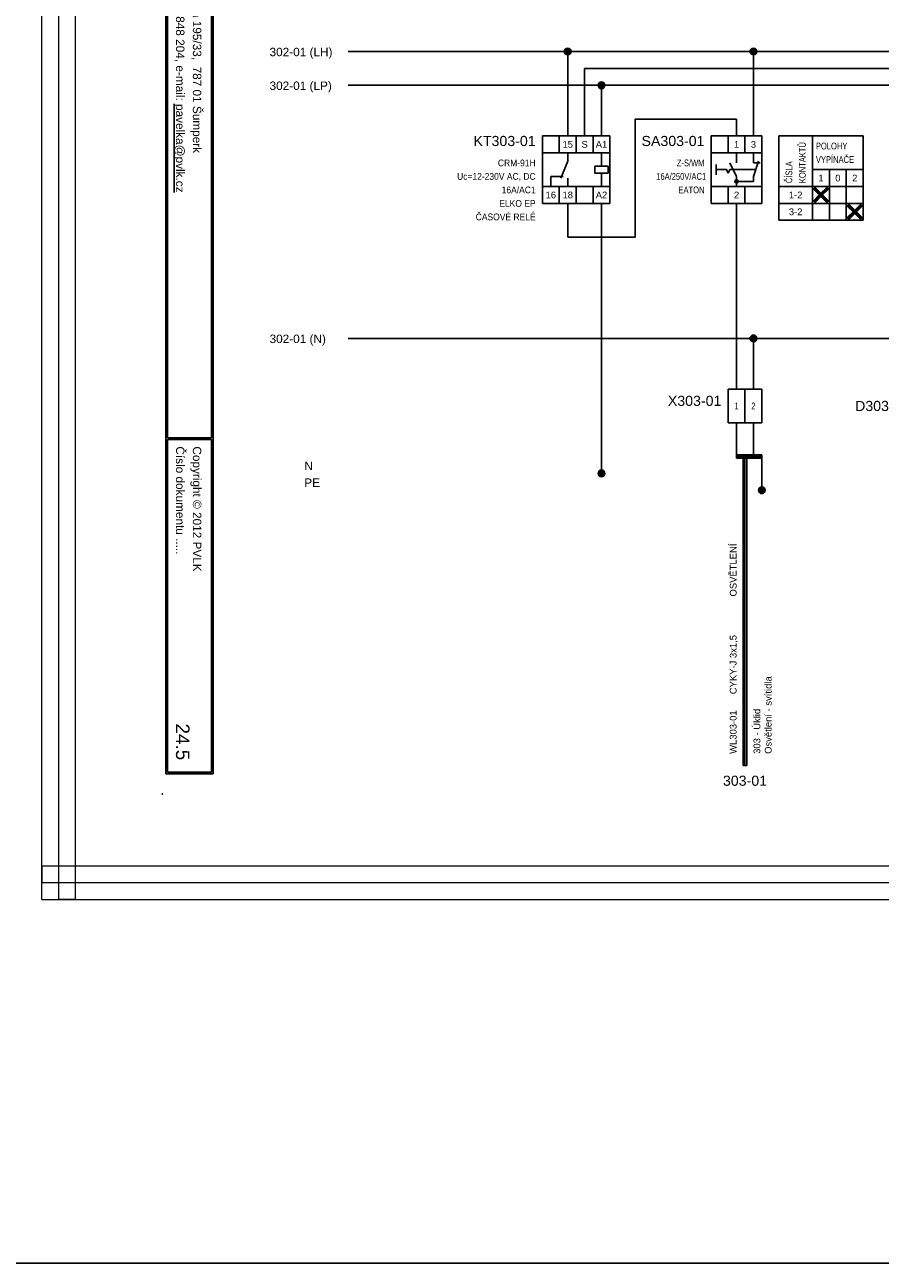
# Model space of a CAD drawing. Extents: x -3642 to 3381, y 3251 to 3904.
# Tile 14 of 41: x -1417 to -1164, y 3251 to 3618. Entities that reach past the tile are written whole.
import ezdxf
from ezdxf.enums import TextEntityAlignment as Align

# ---------------------------------------------------------------- set-up
doc = ezdxf.new("R2010")
doc.units = 0
doc.header["$MEASUREMENT"] = 0
for name, color, linetype in [('1-KRESBA', 7, 'Continuous'), ('__Bílá', 7, 'Continuous'), ('__Rudá 010', 10, 'Continuous'), ('__Svmodrá', 4, 'Continuous'), ('__Vínová 220', 220, 'Continuous'), ('__Zelená', 3, 'Continuous'), ('__Černá 250', 7, 'Continuous')]:
    doc.layers.add(name, color=color, linetype=linetype)
doc.styles.add('Arial', font='arial.ttf')
doc.styles.add('GENERATED_STYLE_1', font='arial.ttf')

# ---------------------------------------------------------------- blocks, each defined once
blk = doc.blocks.new('BLK_Razítko_malé_pro_rozváděče')
at = {"layer": '__Bílá'}
for p, q in [((15, -1), (15, -20)), ((15, -1), (294, -1)), ((15.5, -1.5), (15.5, -19.5)), ((15.5, -1.5), (184.5, -1.5)), ((184.5, -1.5), (184.5, -19.5)), ((185, -1.5), (185, -19.5)), ((185, -1.5), (293.5, -1.5)), ((293.5, -19.5), (293.5, -1.5)), ((294, -20), (294, -1)), ((15, -20), (294, -20)), ((15.5, -19.5), (184.5, -19.5)), ((185, -19.5), (293.5, -19.5)), ((15, -405), (15, -419)), ((15, -405), (294, -405)), ((15.5, -405.5), (15.5, -418.5)), ((15.5, -405.5), (194.5, -405.5)), ((194.5, -405.5), (194.5, -418.5)), ((195, -405.5), (195, -418.5)), ((195, -405.5), (293.5, -405.5)), ((293.5, -405.5), (293.5, -418.5)), ((294, -405), (294, -419)), ((15, -419), (294, -419)), ((15.5, -418.5), (194.5, -418.5)), ((195, -418.5), (293.5, -418.5))]:
    blk.add_line(p, q, dxfattribs=at)
for p in [(0, 0), (300, 0), (0, -420), (300, -420)]:
    blk.add_point(p, dxfattribs=at)
at = {"layer": '__Bílá', "style": 'Arial'}
for s, height, p in [('-', 3, (38, -7)), ('Dokument', 2.5, (187, -7)), ('-', 3, (210.5, -7)), ('SO/PS', 2.5, (17.5, -12)), ('-', 3, (38, -12)), ('Vypracoval', 2.5, (187, -12)), ('-', 3, (210.5, -12)), ('Investor', 2.5, (17.5, -17)), ('Datum', 2.5, (187, -17)), ('-', 3, (38, -17)), ('-', 3, (210.5, -17)), ('PVLK PROJECT s.r.o. , Langrova 195/33,  787 01 Šumperk', 2.5, (17.5, -411)), ('Copyright © 2012 PVLK', 2.5, (197, -411)), ('Telefon: 773 836 685, mobil: 777 848 204, e-mail: %%Upavelka@pvlk.cz', 2.5, (17.5, -416)), ('Číslo dokumentu .....', 2.5, (197, -416))]:
    blk.add_text(s, height=height, dxfattribs=at).set_placement(p)
at = {"layer": '__Vínová 220', "char_height": 2.5, "attachment_point": 7, "style": 'Arial'}
for s, insert in [('715 0908', (17.5, -7)), ('Rozšíření výrobního areálu firmy PLASTKON PRODUCT, S.R.O.', (42.5, -7.75)), ('R3 – Hlavní rozváděč 3NP', (215, -7.75)), ('SO 02 - Novostavba skladovací haly s administrativní budovou', (42.5, -12.75)), ('Miroslav Pavelka', (215, -12.75)), ('Plastkon product, s.r.o., Hlavní 147, Mikulovice 790 84', (42.5, -17.75)), ('06/2016', (215, -17.75))]:
    blk.add_mtext(s, dxfattribs=dict(at, insert=insert))
at = {"layer": '__Vínová 220', "style": 'Arial'}
blk.add_attdef('ČÍSLO', text='', height=4, dxfattribs=at).set_placement((290, -416), align=Align.RIGHT)
blk = doc.blocks.new('CRM-91H')
for p, q in [((-4.26, 10.79), (-4.26, -9.21)), ((-4.26, 10.79), (15.74, 10.79)), ((0.74, 5.79), (0.74, 10.79)), ((5.74, 10.79), (5.74, 5.79)), ((10.74, 5.79), (10.74, 10.79)), ((15.74, 10.79), (15.74, -9.21)), ((15.74, 5.79), (-4.26, 5.79)), ((3.24, 3.29), (3.24, 5.79)), ((13.24, 1.79), (13.24, 5.79)), ((1.24, -1.71), (3.24, 3.29)), ((11.24, -0.21), (11.24, 1.79)), ((11.24, 1.79), (15.24, 1.79)), ((15.24, 1.79), (15.24, -0.21)), ((-1.76, -1.21), (-1.76, -4.21)), ((-1.76, -1.21), (1.92, -1.21)), ((3.24, -1.71), (3.24, -4.21)), ((15.24, -0.21), (11.24, -0.21)), ((13.24, -4.21), (13.24, -0.21)), ((15.74, -4.21), (-4.26, -4.21)), ((0.74, -4.21), (0.74, -9.21)), ((5.74, -4.21), (5.74, -9.21)), ((10.74, -4.21), (10.74, -9.21)), ((15.74, -9.21), (-4.26, -9.21))]:
    blk.add_line(p, q)
at = {"style": 'Arial'}
for s, p in [('15', (3.24, 7.29)), ('S', (8.24, 7.29)), ('A1', (13.24, 7.29)), ('16', (-1.76, -7.71)), ('18', (3.24, -7.71)), ('A2', (13.24, -7.71))]:
    blk.add_text(s, height=2, dxfattribs=at).set_placement(p, align=Align.CENTER)
blk.add_attdef('POPIS', text='', height=3, dxfattribs=at).set_placement((-6.26, 7.79), align=Align.RIGHT)
at = {"style": 'Arial', "width": 0.9}
for tag, p in [('TYP', (-6.26, 1.79)), ('CÍVKA', (-6.26, -2.21)), ('PROUD', (-6.26, -6.21)), ('DOPLŇ1', (-6.26, -10.21)), ('DOPLŇ2', (-6.26, -14.21))]:
    blk.add_attdef(tag, text='', height=2, dxfattribs=at).set_placement(p, align=Align.RIGHT)
blk = doc.blocks.new('V0085A01')
h = blk.add_hatch(color=256)
edge = h.paths.add_edge_path()
edge.add_arc((0, 0), 1, 0, 360)
blk.add_circle((0, 0), 1)
blk = doc.blocks.new('V0109A02')
for p, q in [((0, 0), (0, 10)), ((5, 10), (0, 10)), ((5, 0), (5, 10)), ((10, 10), (5, 10)), ((10, 0), (10, 10)), ((5, 0), (0, 0)), ((10, 0), (5, 0))]:
    blk.add_line(p, q)
at = {"style": 'Arial'}
blk.add_attdef('POPIS', text='', height=3, dxfattribs=at).set_placement((-2, 5), align=Align.RIGHT)
at = {"style": 'Arial', "width": 0.8}
for tag, p in [('S1', (2.5, 5)), ('S2', (7.5, 5))]:
    blk.add_attdef(tag, text='', height=2, dxfattribs=at).set_placement(p, align=Align.MIDDLE)
blk = doc.blocks.new('L0001A01')
h = blk.add_hatch(color=256)
edge = h.paths.add_edge_path()
edge.add_arc((0, 0), 1, 0, 360)
blk.add_circle((0, 0), 1)
blk = doc.blocks.new('V0109A03')
for p, q in [((5, 10), (0, 10)), ((0, 0), (0, 10)), ((10, 10), (5, 10)), ((5, 0), (5, 10)), ((15, 10), (10, 10)), ((10, 0), (10, 10)), ((15, 0), (15, 10)), ((5, 0), (0, 0)), ((10, 0), (5, 0)), ((15, 0), (10, 0))]:
    blk.add_line(p, q)
at = {"style": 'Arial'}
blk.add_attdef('POPIS', text='', height=3, dxfattribs=at).set_placement((-2, 5), align=Align.RIGHT)
at = {"style": 'Arial', "width": 0.8}
for tag, p in [('S1', (2.5, 5)), ('S2', (7.5, 5)), ('S3', (12.5, 5))]:
    blk.add_attdef(tag, text='', height=2, dxfattribs=at).set_placement(p, align=Align.MIDDLE)
blk = doc.blocks.new('feva2774')
h = blk.add_hatch(color=256)
h.paths.add_polyline_path([(5, -3), (5, -3.5), (5.5, -3.5, 0.414214)])
h.paths.add_polyline_path([(5, -3.5), (5, -4, 0.414214), (5.5, -3.5)])
h.paths.add_polyline_path([(5, -4), (5, -3, 0.414214), (4.5, -3.5, 0.414214)])
for points in [[(30, -7), (28.5, -5.5), (28, -5.5), (28, -6), (29.5, -7.5), (28, -9), (28, -9.5), (28.5, -9.5), (30, -8), (31.5, -9.5), (32, -9.5), (32, -9), (30.5, -7.5), (32, -6), (32, -5.5), (31.5, -5.5)], [(40, -12), (38.5, -10.5), (38, -10.5), (38, -11), (39.5, -12.5), (38, -14), (38, -14.5), (38.5, -14.5), (40, -13), (41.5, -14.5), (42, -14.5), (42, -14), (40.5, -12.5), (42, -11), (42, -10.5), (41.5, -10.5)]]:
    blk.add_hatch(color=256).paths.add_polyline_path(points)
for p, q in [((-2.5, 10), (-2.5, -10)), ((-2.5, 10), (12.5, 10)), ((2.5, 10), (2.5, 5)), ((7.5, 10), (7.5, 5)), ((12.5, 10), (12.5, -10)), ((17.5, 10), (17.5, -15)), ((17.5, 10), (42.5, 10)), ((27.5, 10), (27.5, -15)), ((42.5, 10), (42.5, -15)), ((12.5, 5), (-2.5, 5)), ((5, 2), (5, 5)), ((10, 2), (10, 5)), ((-1, 1.5), (-1, -1.5)), ((2, 0), (-1, 0)), ((2, 0), (2.5, -1)), ((2.5, -1), (3, 0)), ((5, -2), (3, 2)), ((10.67, 0), (3, 0)), ((10, -2), (11.5, 2.5)), ((12, 2), (10, 2)), ((42.5, 0), (27.5, 0)), ((32.5, 0), (32.5, -15)), ((37.5, 0), (37.5, -15)), ((5, -2), (5, -5)), ((5, -3.5), (10, -3.5)), ((10, -2), (10, -3.5)), ((12.5, -5), (-2.5, -5)), ((2.5, -5), (2.5, -10)), ((7.5, -5), (7.5, -10)), ((42.5, -5), (17.5, -5)), ((28, -6), (28, -5.5)), ((28, -5.5), (28.5, -5.5)), ((29.5, -7.5), (28, -6)), ((28.5, -5.5), (30, -7)), ((31.5, -5.5), (30, -7)), ((30.5, -7.5), (32, -6)), ((32, -5.5), (31.5, -5.5)), ((32, -6), (32, -5.5)), ((12.5, -10), (-2.5, -10)), ((42.5, -10), (17.5, -10)), ((29.5, -7.5), (28, -9)), ((28, -9), (28, -9.5)), ((28, -9.5), (28.5, -9.5)), ((28.5, -9.5), (30, -8)), ((31.5, -9.5), (30, -8)), ((30.5, -7.5), (32, -9)), ((32, -9.5), (31.5, -9.5)), ((32, -9), (32, -9.5)), ((38, -11), (38, -10.5)), ((38, -10.5), (38.5, -10.5)), ((39.5, -12.5), (38, -11)), ((38.5, -10.5), (40, -12)), ((41.5, -10.5), (40, -12)), ((40.5, -12.5), (42, -11)), ((42, -10.5), (41.5, -10.5)), ((42, -11), (42, -10.5)), ((39.5, -12.5), (38, -14)), ((38, -14), (38, -14.5)), ((38, -14.5), (38.5, -14.5)), ((38.5, -14.5), (40, -13)), ((41.5, -14.5), (40, -13)), ((40.5, -12.5), (42, -14)), ((42, -14.5), (41.5, -14.5)), ((42, -14), (42, -14.5)), ((42.5, -15), (17.5, -15))]:
    blk.add_line(p, q)
blk.add_circle((5, -3.5), 0.5)
at = {"style": 'Arial'}
for s, p in [('1', (5, 6.5)), ('3', (10, 6.5)), ('1', (30, -3.5)), ('0', (35, -3.5)), ('2', (40, -3.5)), ('2', (5, -8.5)), ('1-2', (22.5, -8.5)), ('3-2', (22.5, -13.5))]:
    blk.add_text(s, height=2, dxfattribs=at).set_placement(p, align=Align.CENTER)
at = {"style": 'Arial', "width": 0.8}
for s, p in [('KONTAKTŮ', (25.5, -4)), ('ČÍSLA', (21.5, -4))]:
    blk.add_text(s, height=2, rotation=90, dxfattribs=at).set_placement(p)
for s, p in [('POLOHY', (28.5, 6)), ('VYPÍNAČE', (28.5, 2))]:
    blk.add_text(s, height=2, dxfattribs=at).set_placement(p)
at = {"style": 'Arial'}
blk.add_attdef('POPIS', text='', height=3, dxfattribs=at).set_placement((-4.5, 7), align=Align.RIGHT)
at = {"style": 'Arial', "width": 0.8}
for tag, p in [('TYP', (-4.5, 1)), ('AC1(PROUD)', (-4, -3)), ('DOPLŇ1', (-4.5, -7))]:
    blk.add_attdef(tag, text='', height=2, dxfattribs=at).set_placement(p, align=Align.RIGHT)

msp = doc.modelspace()

# ---------------------------------------------------------------- linework, layer by layer
at = {"layer": '1-KRESBA'}
for p, q in [((-1046.36, 3610), (-1321.36, 3610)), ((-1256.36, 3585), (-1256.36, 3610)), ((-1201.36, 3585), (-1201.36, 3610)), ((-1141.36, 3605), (-1251.36, 3605)), ((-1251.36, 3605), (-1251.36, 3585)), ((-1321.36, 3600), (-1046.36, 3600)), ((-1246.36, 3585), (-1246.36, 3600)), ((-1206.36, 3590), (-1236.36, 3590)), ((-1236.36, 3590), (-1236.36, 3555)), ((-1206.36, 3585), (-1206.36, 3590)), ((-1256.36, 3565), (-1256.36, 3555)), ((-1246.36, 3565), (-1246.36, 3485)), ((-1206.36, 3565), (-1206.36, 3510)), ((-1236.36, 3555), (-1256.36, 3555)), ((-1046.36, 3525), (-1321.36, 3525)), ((-1201.36, 3510), (-1201.36, 3525)), ((-1206.36, 3500), (-1206.36, 3490)), ((-1201.36, 3500), (-1201.36, 3490)), ((-1206.36, 3490.5), (-1206.36, 3490)), ((-1206.36, 3490.5), (-1198.86, 3490.5)), ((-1204.36, 3398.43), (-1204.36, 3490.39)), ((-1204.36, 3490.39), (-1203.86, 3490.39)), ((-1203.86, 3398.43), (-1203.86, 3490.39)), ((-1203.36, 3490.39), (-1203.86, 3490.39)), ((-1203.36, 3398.43), (-1203.36, 3490.39)), ((-1198.86, 3490.5), (-1198.86, 3490)), ((-1206.36, 3489.5), (-1206.36, 3490)), ((-1206.36, 3490), (-1198.86, 3490)), ((-1206.36, 3489.5), (-1198.86, 3489.5)), ((-1198.86, 3489.5), (-1198.86, 3490)), ((-1198.86, 3490), (-1198.86, 3480)), ((-1204.36, 3398.43), (-1203.86, 3398.43)), ((-1203.36, 3398.43), (-1203.86, 3398.43))]:
    msp.add_line(p, q, dxfattribs=at)
at = {"layer": '1-KRESBA', "color": 3}
msp.add_lwpolyline([(-3642.15, 3903.52), (3380.95, 3903.52), (3380.95, 3250.95), (-3642.15, 3250.95)], close=True, dxfattribs=at)
at = {"layer": '__Vínová 220', "lineweight": 0}
for p, q in [((-1412.08, 3358.74), (-1412.08, 3724.82)), ((-1407.08, 3358.74), (-1407.08, 3724.82)), ((-1402.08, 3358.74), (-1402.08, 3724.82)), ((-1412.08, 3368.74), (-1412.08, 3363.74)), ((-1412.08, 3368.74), (-915.67, 3368.74)), ((-1412.08, 3358.74), (-1412.08, 3363.74)), ((-1412.08, 3363.74), (-915.67, 3363.74)), ((-1412.08, 3358.74), (-915.67, 3358.74)), ((-1412.08, 3358.74), (-1407.08, 3358.74)), ((-1402.08, 3358.74), (-1407.08, 3358.74))]:
    msp.add_line(p, q, dxfattribs=at)

# ---------------------------------------------------------------- block references
at = {"color": 250, "linetype": 'Continuous'}
for p in [(-1246.36, 3485), (-1198.86, 3480)]:
    msp.add_blockref('V0085A01', p, dxfattribs=at)
at = {"layer": '1-KRESBA', "rotation": 270}
msp.add_blockref('BLK_Razítko_malé_pro_rozváděče', (-956.36, 3690), dxfattribs=at).add_auto_attribs({'ČÍSLO': '24.5'})
at = {"layer": '1-KRESBA', "color": 250, "linetype": 'Continuous'}
for p in [(-1256.36, 3610), (-1201.36, 3610), (-1246.36, 3600), (-1201.36, 3525)]:
    msp.add_blockref('L0001A01', p, dxfattribs=at)
at = {"layer": '1-KRESBA'}
msp.add_blockref('CRM-91H', (-1259.6, 3574.21), dxfattribs=at).add_auto_attribs({'POPIS': 'KT303-01', 'TYP': 'CRM-91H', 'CÍVKA': 'Uc=12-230V AC, DC', 'PROUD': '16A/AC1', 'DOPLŇ1': 'ELKO EP', 'DOPLŇ2': 'ČASOVÉ RELÉ'})
at = {"layer": '__Černá 250'}
for name, p, values in [('feva2774', (-1211.36, 3575), {'POPIS': 'SA303-01', 'TYP': 'Z-S/WM', 'AC1(PROUD)': '16A/250V/AC1', 'DOPLŇ1': 'EATON'}), ('V0109A02', (-1208.86, 3500), {'POPIS': 'X303-01', 'S1': '1', 'S2': '2'})]:
    msp.add_blockref(name, p, dxfattribs=at).add_auto_attribs(values)
ref = msp.add_blockref('V0109A03', (-1153.86, 3500), dxfattribs=at)
ref.add_attrib('POPIS', 'D303-01', dxfattribs={"layer": '0', "height": 3, "style": 'Arial'}).set_placement((-1155.18, 3503.48), align=Align.RIGHT)
ref.add_attrib('S1', '1', dxfattribs={"layer": '0', "height": 2, "style": 'Arial', "width": 0.8}).set_placement((-1151.36, 3505), align=Align.MIDDLE)
ref.add_attrib('S2', '2', dxfattribs={"layer": '0', "height": 2, "style": 'Arial', "width": 0.8}).set_placement((-1146.36, 3505), align=Align.MIDDLE)
ref.add_attrib('S3', '3', dxfattribs={"layer": '0', "height": 2, "style": 'Arial', "width": 0.8}).set_placement((-1141.36, 3505), align=Align.MIDDLE)

# ---------------------------------------------------------------- texts
at = {"layer": '1-KRESBA', "style": 'Arial'}
for s, p in [('302-01 (LH)', (-1344.65, 3608.62)), ('302-01 (LP)', (-1344.65, 3598.62)), ('302-01 (N)', (-1344.65, 3523.62))]:
    msp.add_text(s, height=2.5, dxfattribs=at).set_placement(p)
at = {"layer": '__Rudá 010', "style": 'Arial'}
for s, p in [('OSVĚTLENÍ', (-1206.36, 3448.52)), ('CYKY-J 3x1,5', (-1206.36, 3419.56)), ('WL303-01', (-1206.36, 3401.89))]:
    msp.add_text(s, height=2, rotation=90, dxfattribs=at).set_placement(p)
at = {"layer": '__Rudá 010', "style": 'GENERATED_STYLE_1'}
msp.add_text('303-01', height=3, dxfattribs=at).set_placement((-1203.86, 3392.43), align=Align.CENTER)
at = {"layer": '__Rudá 010', "insert": (-1201.33, 3401.89), "char_height": 2, "width": 62.8406, "attachment_point": 1, "rotation": 90, "style": 'Arial'}
msp.add_mtext('303 - Úklid\\POsvětlení - svítidla', dxfattribs=at)
at = {"layer": '__Svmodrá', "linetype": 'Continuous', "style": 'Arial'}
msp.add_text('N', height=2.5, dxfattribs=at).set_placement((-1334.36, 3486))
msp.add_text('N', height=2.5, dxfattribs=at).set_placement((-1334.36, 3486))
at = {"layer": '__Zelená', "linetype": 'Continuous', "style": 'Arial'}
msp.add_text('PE', height=2.5, dxfattribs=at).set_placement((-1334.36, 3481))
msp.add_text('PE', height=2.5, dxfattribs=at).set_placement((-1334.36, 3481))

doc.saveas('drawing.dxf')
